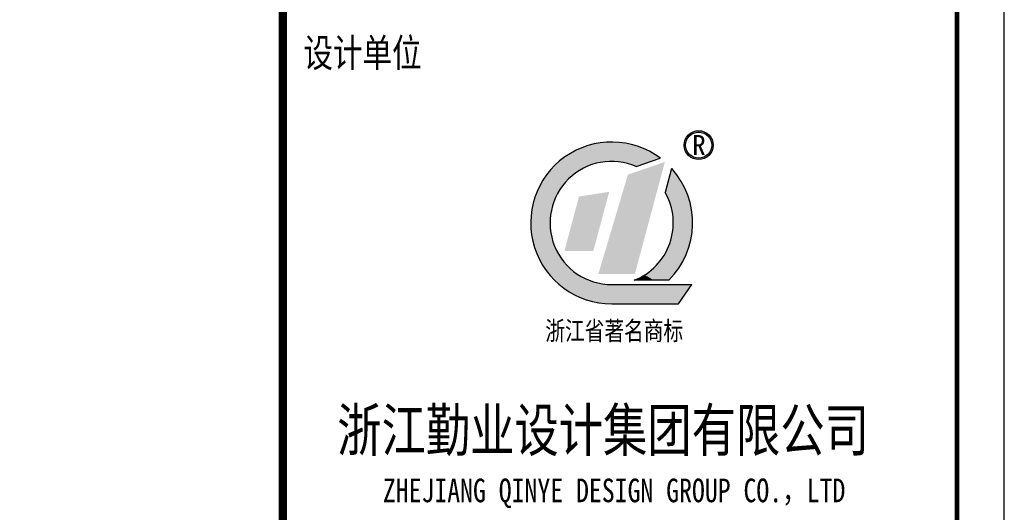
# Model space of a CAD drawing. Extents: x -345179 to -55199, y 109828 to 309166.
# Tile 6 of 30: x -308627 to -298226, y 292873 to 298080. Entities that reach past the tile are written whole.
import ezdxf
from ezdxf.enums import TextEntityAlignment as Align

# ---------------------------------------------------------------- set-up
doc = ezdxf.new("R2010")
doc.units = 0
doc.header["$LTSCALE"] = 1000
doc.header["$MEASUREMENT"] = 0
doc.layers.get('0').update_dxf_attribs({"color": 252})
doc.layers.add('图框', color=103, linetype='Continuous')
doc.styles.add('图框', font='txt', dxfattribs={"width": 0.8})

# ---------------------------------------------------------------- blocks, each defined once
blk = doc.blocks.new('ZJQY-A3目录')
at = {"layer": '图框'}
h = blk.add_hatch(color=256, dxfattribs=at)
h.paths.add_polyline_path([(26200, 20698, 1), (25895, 20698, 1)])
h.paths.add_polyline_path([(25910, 20698, -1), (26185, 20698, -1)], flags=16)
for p, q in [((28776, -2288), (28776, 26412)), ((28776, -2288), (28776, 26412)), ((25389, 20473), (25643, 20559)), ((25762, 20450), (25695, 20198)), ((25732, 19270), (25368, 19270)), ((25129, 19225), (25976, 19225)), ((25129, 19225), (25960, 19225)), ((25835, 19021), (25976, 19225)), ((25129, 19021), (25835, 19021))]:
    blk.add_line(p, q, dxfattribs=at)
at = {"layer": '图框', "flags": 128}
blk.add_lwpolyline([(-12724, -2788), (29276, -2788), (29276, -2788), (29276, 26912), (-12724, 26912), (-12724, -2788)], dxfattribs=at)
at = {"layer": '图框', "const_width": 50}
blk.add_lwpolyline([(-10224, 26412), (28776, 26412), (28776, -2288), (-10224, -2288)], close=True, dxfattribs=at)
at = {"layer": '图框', "const_width": 90.5}
blk.add_lwpolyline([(21655, 26412), (21655, -2288)], dxfattribs=at)
at = {"layer": '图框'}
for radius in [153, 138]:
    blk.add_circle((26048, 20698), radius, dxfattribs=at)
for radius, start, end in [(855, 53.0165, 270), (651, 66.4496, 270), (855, 314.8813, 42.1544), (651, 291.55, 29.6066)]:
    blk.add_arc((25129, 19876), radius, start, end, dxfattribs=at)
for points in [[(24913, 20491), (24891, 20696), (24913, 20700)], [(24968, 20504), (24913, 20700), (24968, 20712)], [(25008, 20514), (24968, 20712), (25008, 20720)], [(25031, 20520), (25008, 20720), (25031, 20725)], [(25033, 20520), (25031, 20725), (25033, 20725)], [(25129, 20525), (25033, 20725), (25129, 20727)], [(25153, 20527), (25129, 20727), (25153, 20728)], [(25195, 20521), (25153, 20728), (25195, 20728)], [(25153, 20527), (25153, 20728), (25195, 20521)], [(25195, 20521), (25195, 20728), (25273, 20511)], [(25273, 20511), (25273, 20715), (25354, 20484)], [(25354, 20484), (25354, 20701), (25389, 20473)], [(24686, 20351), (24669, 20592), (24686, 20603)], [(24704, 20369), (24686, 20603), (24704, 20615)], [(24726, 20385), (24704, 20615), (24726, 20630)], [(24782, 20425), (24726, 20630), (24782, 20654)], [(24803, 20440), (24782, 20654), (24803, 20662)], [(24813, 20444), (24803, 20662), (24813, 20666)], [(24875, 20473), (24813, 20666), (24875, 20692)], [(24891, 20480), (24875, 20692), (24891, 20696)], [(25505, 20512), (25505, 20643), (25643, 20559)], [(24541, 20152), (24506, 20458), (24541, 20492)], [(24542, 20154), (24541, 20492), (24542, 20493)], [(24553, 20180), (24542, 20493), (24553, 20503)], [(24591, 20239), (24553, 20503), (24591, 20541)], [(24605, 20259), (24591, 20541), (24605, 20550)], [(24619, 20282), (24605, 20550), (24619, 20559)], [(24669, 20333), (24619, 20559), (24669, 20592)], [(25374, 19336), (25374, 20412), (25691, 20520)], [(24475, 19330), (24435, 20369), (24475, 20428)], [(24479, 19326), (24475, 20428), (24479, 20431)], [(24475, 19330), (24475, 20428), (24479, 19326)], [(24481, 19949), (24479, 20431), (24481, 20433)], [(24499, 20036), (24481, 20433), (24499, 20451)], [(24506, 20068), (24499, 20451), (24506, 20458)], [(25374, 19336), (25301, 20388), (25374, 20412)], [(25746, 20085), (25732, 20336), (25746, 20387)], [(25761, 20021), (25746, 20387), (25761, 20443)], [(25746, 20085), (25746, 20387), (25761, 20021)], [(25762, 20013), (25761, 20443), (25762, 20450)], [(25761, 20021), (25761, 20443), (25762, 20013)], [(25762, 20013), (25762, 20450), (25774, 19964)], [(25774, 19964), (25774, 20434), (25779, 19841)], [(24383, 19464), (24353, 20227), (24383, 20295)], [(24435, 19376), (24383, 20295), (24435, 20369)], [(24383, 19464), (24383, 20295), (24435, 19376)], [(24435, 19376), (24435, 20369), (24475, 19330)], [(25720, 20143), (25695, 20198), (25720, 20290)], [(25732, 20115), (25720, 20290), (25732, 20336)], [(25720, 20143), (25720, 20290), (25732, 20115)], [(25732, 20115), (25732, 20336), (25746, 20085)], [(24353, 19516), (24318, 20147), (24353, 20227)], [(24353, 19516), (24353, 20227), (24383, 19464)], [(24935, 19578), (24784, 20155), (24935, 20178)], [(24935, 19578), (24935, 20178), (25103, 20205)], [(24318, 19616), (24299, 20067), (24318, 20147)], [(24318, 19616), (24318, 20147), (24353, 19516)], [(24281, 19787), (24275, 19828), (24281, 19990)], [(24299, 19668), (24281, 19990), (24299, 20067)], [(24281, 19787), (24281, 19990), (24299, 19668)], [(24299, 19668), (24299, 20067), (24318, 19616)], [(24479, 19326), (24479, 19827), (24481, 19323)], [(24481, 19323), (24481, 19814), (24499, 19302)], [(25774, 19321), (25762, 19730), (25774, 19807)], [(25779, 19327), (25774, 19807), (25779, 19841)], [(24499, 19302), (24499, 19707), (24506, 19295)], [(24506, 19295), (24506, 19689), (24541, 19255)], [(25746, 19286), (25732, 19637), (25746, 19676)], [(25761, 19305), (25746, 19676), (25761, 19719)], [(25762, 19307), (25761, 19719), (25762, 19730)], [(24541, 19255), (24541, 19595), (24542, 19254)], [(24542, 19254), (24542, 19593), (24553, 19246)], [(24553, 19246), (24553, 19575), (24591, 19216)], [(25695, 19270), (25657, 19495), (25695, 19560)], [(25720, 19270), (25695, 19560), (25720, 19602)], [(25732, 19270), (25720, 19602), (25732, 19637)], [(24591, 19216), (24591, 19512), (24605, 19205)], [(24605, 19205), (24605, 19489), (24619, 19194)], [(24619, 19194), (24619, 19473), (24669, 19155)], [(25657, 19270), (25576, 19402), (25657, 19495)], [(24669, 19155), (24669, 19417), (24686, 19146)], [(24686, 19146), (24686, 19398), (24704, 19137)], [(24704, 19137), (24704, 19385), (24726, 19126)], [(24726, 19126), (24726, 19368), (24782, 19097)], [(25576, 19270), (25478, 19326), (25576, 19402)], [(24782, 19097), (24782, 19324), (24803, 19086)], [(24803, 19086), (24803, 19314), (24813, 19081)], [(24813, 19081), (24813, 19309), (24875, 19063)], [(24875, 19063), (24875, 19277), (24891, 19059)], [(24891, 19059), (24891, 19270), (24913, 19052)], [(24913, 19052), (24913, 19263), (24968, 19036)], [(24968, 19036), (24968, 19247), (25008, 19032)], [(25478, 19270), (25368, 19270), (25478, 19326)], [(25478, 19270), (25478, 19326), (25576, 19270)], [(25008, 19032), (25008, 19236), (25031, 19030)], [(25031, 19030), (25031, 19234), (25033, 19030)], [(25033, 19030), (25033, 19233), (25129, 19021)], [(25153, 19021), (25129, 19225), (25153, 19225)], [(25195, 19021), (25153, 19225), (25195, 19225)], [(25273, 19021), (25195, 19225), (25273, 19225)], [(25354, 19021), (25273, 19225), (25354, 19225)], [(25389, 19021), (25354, 19225), (25389, 19225)], [(25505, 19021), (25389, 19225), (25505, 19225)], [(25389, 19021), (25389, 19225), (25505, 19021)], [(25643, 19021), (25505, 19225), (25643, 19225)], [(25835, 19021), (25643, 19225), (25835, 19225)], [(25835, 19021), (25835, 19225), (25976, 19225)]]:
    blk.add_solid(points, dxfattribs=at)
at = {"layer": '图框', "extrusion": (0, 0, -1)}
for points in [[(-24913, 20491), (-24913, 20700), (-24968, 20504)], [(-24968, 20504), (-24968, 20712), (-25008, 20514)], [(-25008, 20514), (-25008, 20720), (-25031, 20520)], [(-25031, 20520), (-25031, 20725), (-25033, 20520)], [(-25033, 20520), (-25033, 20725), (-25129, 20525)], [(-25129, 20525), (-25129, 20727), (-25153, 20527)], [(-25273, 20511), (-25195, 20728), (-25273, 20715)], [(-25354, 20484), (-25273, 20715), (-25354, 20701)], [(-25389, 20473), (-25354, 20701), (-25389, 20687)], [(-24686, 20351), (-24686, 20603), (-24704, 20369)], [(-24704, 20369), (-24704, 20615), (-24726, 20385)], [(-24726, 20385), (-24726, 20630), (-24782, 20425)], [(-24782, 20425), (-24782, 20654), (-24803, 20440)], [(-24803, 20440), (-24803, 20662), (-24813, 20444)], [(-24813, 20444), (-24813, 20666), (-24875, 20473)], [(-24875, 20473), (-24875, 20692), (-24891, 20480)], [(-24891, 20480), (-24891, 20696), (-24913, 20491)], [(-25505, 20512), (-25389, 20687), (-25505, 20643)], [(-25389, 20473), (-25389, 20687), (-25505, 20512)], [(-24541, 20152), (-24541, 20492), (-24542, 20154)], [(-24542, 20154), (-24542, 20493), (-24553, 20180)], [(-24553, 20180), (-24553, 20503), (-24591, 20239)], [(-24591, 20239), (-24591, 20541), (-24605, 20259)], [(-24605, 20259), (-24605, 20550), (-24619, 20282)], [(-24619, 20282), (-24619, 20559), (-24669, 20333)], [(-24669, 20333), (-24669, 20592), (-24686, 20351)], [(-24479, 19827), (-24479, 20431), (-24481, 19949)], [(-24481, 19949), (-24481, 20433), (-24499, 20036)], [(-24499, 20036), (-24499, 20451), (-24506, 20068)], [(-24506, 20068), (-24506, 20458), (-24541, 20152)], [(-25301, 19336), (-24988, 19336), (-25301, 20388)], [(-25301, 19336), (-25301, 20388), (-25374, 19336)], [(-25774, 19964), (-25762, 20450), (-25774, 20434)], [(-25779, 19841), (-25774, 20434), (-25779, 20427)], [(-25836, 19395), (-25779, 20427), (-25836, 20351)], [(-25779, 19327), (-25779, 20427), (-25836, 19395)], [(-25860, 19439), (-25836, 20351), (-25860, 20319)], [(-25836, 19395), (-25836, 20351), (-25860, 19439)], [(-25914, 19538), (-25860, 20319), (-25914, 20207)], [(-25860, 19439), (-25860, 20319), (-25914, 19538)], [(-25930, 19589), (-25914, 20207), (-25930, 20173)], [(-25914, 19538), (-25914, 20207), (-25930, 19589)], [(-24784, 19578), (-24630, 19578), (-24784, 20155)], [(-24784, 19578), (-24784, 20155), (-24935, 19578)], [(-25964, 19692), (-25930, 20173), (-25964, 20047)], [(-25930, 19589), (-25930, 20173), (-25964, 19692)], [(-25972, 19761), (-25964, 20047), (-25972, 20016)], [(-25964, 19692), (-25964, 20047), (-25972, 19761)], [(-25972, 19761), (-25972, 20016), (-25983, 19854)], [(-24481, 19323), (-24479, 19827), (-24481, 19814)], [(-24499, 19302), (-24481, 19814), (-24499, 19707)], [(-25774, 19321), (-25774, 19807), (-25779, 19327)], [(-24506, 19295), (-24499, 19707), (-24506, 19689)], [(-24541, 19255), (-24506, 19689), (-24541, 19595)], [(-25746, 19286), (-25746, 19676), (-25761, 19305)], [(-25761, 19305), (-25761, 19719), (-25762, 19307)], [(-25762, 19307), (-25762, 19730), (-25774, 19321)], [(-24542, 19254), (-24541, 19595), (-24542, 19593)], [(-24553, 19246), (-24542, 19593), (-24553, 19575)], [(-24591, 19216), (-24553, 19575), (-24591, 19512)], [(-25695, 19270), (-25695, 19560), (-25720, 19270)], [(-25720, 19270), (-25720, 19602), (-25732, 19270)], [(-25732, 19270), (-25732, 19637), (-25746, 19286)], [(-24605, 19205), (-24591, 19512), (-24605, 19489)], [(-24619, 19194), (-24605, 19489), (-24619, 19473)], [(-24669, 19155), (-24619, 19473), (-24669, 19417)], [(-25657, 19270), (-25657, 19495), (-25695, 19270)], [(-24686, 19146), (-24669, 19417), (-24686, 19398)], [(-24704, 19137), (-24686, 19398), (-24704, 19385)], [(-24726, 19126), (-24704, 19385), (-24726, 19368)], [(-24782, 19097), (-24726, 19368), (-24782, 19324)], [(-25576, 19270), (-25576, 19402), (-25657, 19270)], [(-24803, 19086), (-24782, 19324), (-24803, 19314)], [(-24813, 19081), (-24803, 19314), (-24813, 19309)], [(-24875, 19063), (-24813, 19309), (-24875, 19277)], [(-24891, 19059), (-24875, 19277), (-24891, 19270)], [(-24913, 19052), (-24891, 19270), (-24913, 19263)], [(-24968, 19036), (-24913, 19263), (-24968, 19247)], [(-25008, 19032), (-24968, 19247), (-25008, 19236)], [(-25031, 19030), (-25008, 19236), (-25031, 19234)], [(-25033, 19030), (-25031, 19234), (-25033, 19233)], [(-25129, 19021), (-25033, 19233), (-25129, 19225)], [(-25129, 19021), (-25129, 19225), (-25153, 19021)], [(-25153, 19021), (-25153, 19225), (-25195, 19021)], [(-25195, 19021), (-25195, 19225), (-25273, 19021)], [(-25273, 19021), (-25273, 19225), (-25354, 19021)], [(-25354, 19021), (-25354, 19225), (-25389, 19021)], [(-25505, 19021), (-25505, 19225), (-25643, 19021)], [(-25643, 19021), (-25643, 19225), (-25835, 19021)]]:
    blk.add_solid(points, dxfattribs=at)
at = {"layer": '图框', "style": '图框', "width": 0.8}
for s, height, p in [('设计单位', 300, (21873, 21524)), ('浙江省著名商标', 200, (24428, 18636)), ('浙江勤业设计集团有限公司', 450, (22230, 17462)), ('ZHEJIANG QINYE DESIGN GROUP CO.，LTD', 250, (22712, 16924))]:
    blk.add_text(s, height=height, dxfattribs=at).set_placement(p)
at = {"layer": '图框', "style": '图框'}
blk.add_text('R', height=210, dxfattribs=at).set_placement((25979, 20595))
at = {"layer": '图框', "style": '图框', "width": 0.8}
for tag, p in [('项目负责', (-7224, 25212)), ('专业负责', (-7224, 24412)), ('设计', (-7224, 23612))]:
    blk.add_attdef(tag, text='', height=250, dxfattribs=at).set_placement(p, align=Align.MIDDLE)
for tag, p, height in [('合作单位_001', (24173, 11697), 260), ('建设单位_001', (24173, 10028), 260), ('工程名称_001', (24177, 8377), 260), ('图名_001', (25179, 615), 250)]:
    blk.add_attdef(tag, p, '', height=height, dxfattribs=at)
blk.add_attdef('子项名称', text='', height=260, dxfattribs=at).set_placement((26199, 7617), align=Align.MIDDLE_CENTER)
at = {"layer": '图框', "style": '图框'}
for tag, p in [('审定', (24939, 6174)), ('审核', (24939, 5474)), ('项目负责', (24939, 4773)), ('专业负责', (24939, 4072)), ('校对', (24939, 3372)), ('设计', (24939, 2671)), ('制图', (24939, 1970)), ('图号', (23998, -543)), ('版本号', (27595, -530)), ('日期', (24015, -1194)), ('工程编号', (27719, -1209))]:
    blk.add_attdef(tag, text='', height=250, dxfattribs=at).set_placement(p, align=Align.MIDDLE_CENTER)

msp = doc.modelspace()

# ---------------------------------------------------------------- block references
msp.add_blockref('ZJQY-A3目录', (-327503, 276056))

doc.saveas('drawing.dxf')
